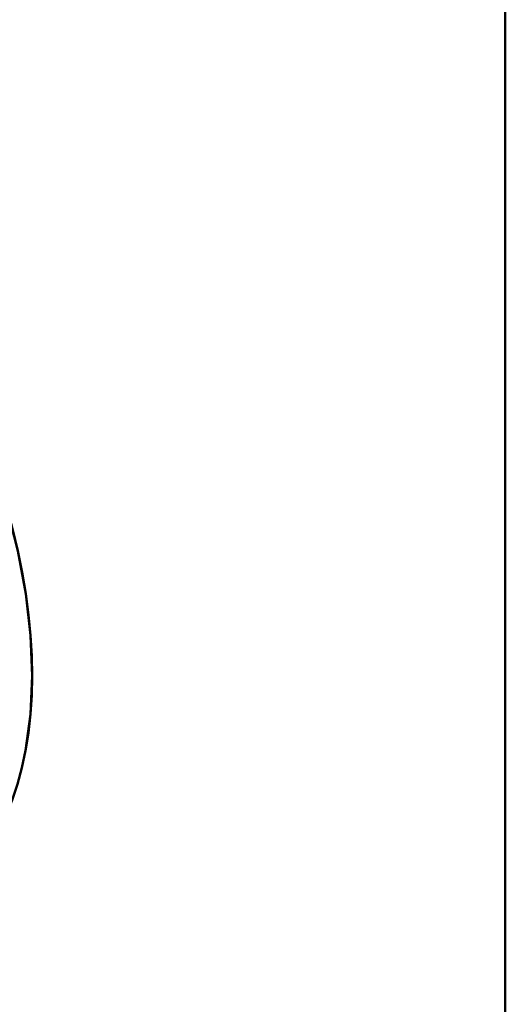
# Model space of a CAD drawing. Header units: millimetres. Extents: x 0 to 840, y 0 to 1188.
# Tile 13 of 25: x 643 to 653, y 256 to 275. Entities that reach past the tile are written whole.
import ezdxf

# ---------------------------------------------------------------- set-up
doc = ezdxf.new("R2010")
doc.units = ezdxf.units.MM
doc.header["$LTSCALE"] = 4
doc.linetypes.add('LONG_DASH_DOTTED', pattern=[0.3001, 0.2362, -0.0295, 0.0049, -0.0295])
doc.layers.add('Sichtbare Kanten(DIN)', color=7, linetype='Continuous', lineweight=50)
doc.layers.add('Überlagerung [Formatvorlage Phantomlinien(DIN)]', color=179, linetype='LONG_DASH_DOTTED', lineweight=50)

msp = doc.modelspace()

# ---------------------------------------------------------------- linework, layer by layer
at = {"layer": 'Sichtbare Kanten(DIN)'}
msp.add_line((653, 275.652), (653, 242.95), dxfattribs=at)
msp.add_ellipse((636.501, 266.359), major_axis=(-4.99, 8.666), ratio=0.578093, start_param=3.141593, end_param=6.283185, dxfattribs=at)
at = {"layer": 'Überlagerung [Formatvorlage Phantomlinien(DIN)]', "ltscale": 13.118887}
msp.add_line((653, 275.652), (653, 242.95), dxfattribs=at)
msp.add_line((653, 275.652), (653, 242.95), dxfattribs=at)
at = {"layer": 'Überlagerung [Formatvorlage Phantomlinien(DIN)]', "ltscale": 10.303528}
msp.add_ellipse((636.501, 266.359), major_axis=(-4.99, 8.666), ratio=0.578093, start_param=3.141593, end_param=6.283185, dxfattribs=at)
msp.add_ellipse((636.501, 266.359), major_axis=(-4.99, 8.666), ratio=0.578093, start_param=3.141593, end_param=6.283185, dxfattribs=at)

doc.saveas('drawing.dxf')
